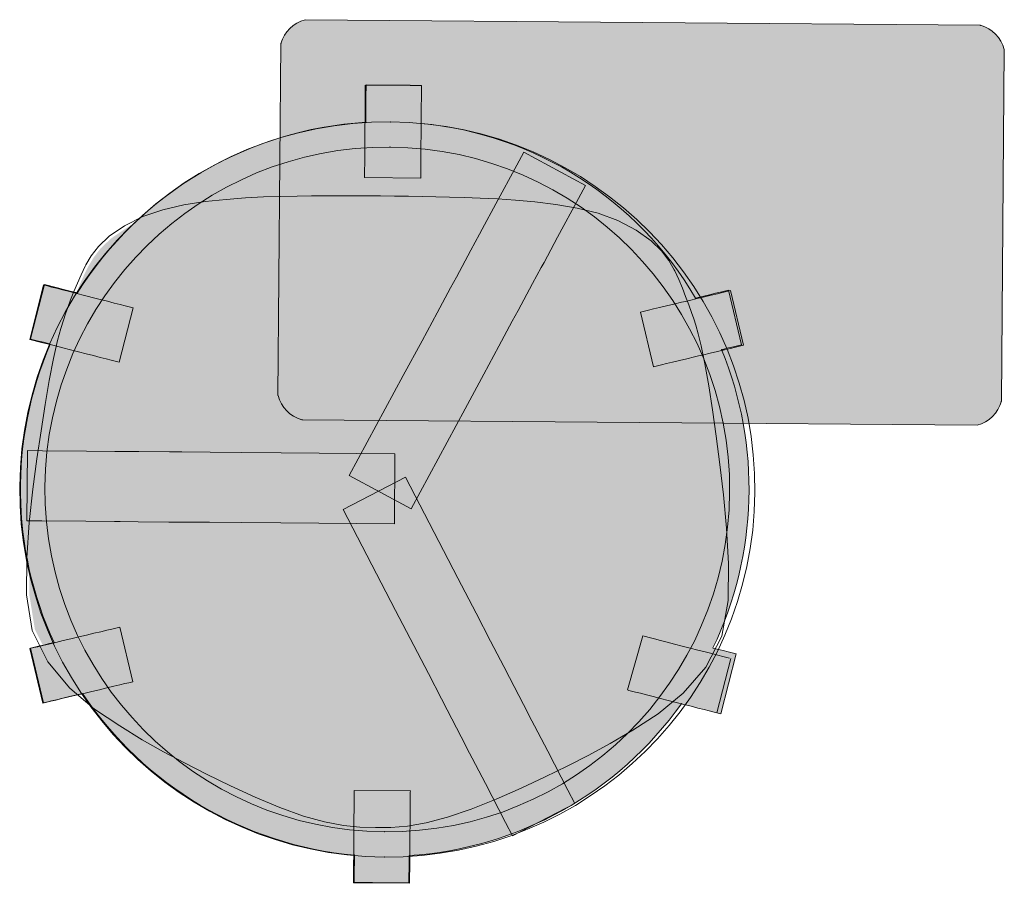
# Model space of a CAD drawing. Header units: millimetres. Extents: x 5 to 415, y 5 to 292.
# Tile 78 of 107: x 236.56 to 243.58, y 215.86 to 222.02. Entities that reach past the tile are written whole.
import ezdxf
from ezdxf.xclip import XClip

# ---------------------------------------------------------------- set-up
doc = ezdxf.new("R2010")
doc.units = ezdxf.units.MM
doc.header["$MEASUREMENT"] = 0
doc.header["$XCLIPFRAME"] = 0
doc.layers.add('01-007-DESSINS IMPORTES_GEOMETRE_EXTERNES_XREF', color=7, linetype='Continuous')
doc.layers.add('Nouveau_07-001-MOBILIER CONTRACTUEL', color=7, linetype='Continuous')

# ---------------------------------------------------------------- blocks, each defined once
blk = doc.blocks.new('Dessin_1_1', base_point=(-19.4151, 56.0333))
at = {"layer": 'Nouveau_07-001-MOBILIER CONTRACTUEL', "linetype": 'Continuous', "lineweight": 0, "true_color": 0xffffff}
for points in [[(238.5962, 222.0163, 0.269434), (238.4231, 221.846), (238.4026, 219.3392, 0.269434), (238.5729, 219.1661), (243.3842, 219.1269, 0.269434), (243.5572, 219.2972), (243.5777, 221.804, 0.269434), (243.4074, 221.9771)], [(241.5631, 219.666), (241.612, 219.6777), (241.648, 219.6863), (241.676, 219.693), (241.6952, 219.6975), (241.7049, 219.6998), (241.6121, 220.0889), (241.6024, 220.0866), (241.5832, 220.082), (241.5552, 220.0754), (241.5192, 220.0668), (241.4762, 220.0565), (241.4277, 220.0449), (241.3777, 220.033, 0.240912), (239.4226, 221.2771), (239.4228, 221.3029), (239.4233, 221.357), (239.4237, 221.4069), (239.424, 221.451), (239.4243, 221.4881), (239.4246, 221.5169), (239.4247, 221.5366), (239.4248, 221.5466), (239.3434, 221.5472), (239.2517, 221.5506), (239.03, 221.5524), (239.03, 221.5424), (239.0298, 221.5227), (239.0296, 221.4939), (239.0293, 221.4569), (239.0289, 221.4127), (239.0285, 221.3628), (239.028, 221.3087), (239.0279, 221.286, 0.241376), (236.9713, 220.069), (236.9215, 220.0817), (236.8732, 220.0941), (236.8304, 220.105), (236.7945, 220.1142), (236.7666, 220.1214), (236.7475, 220.1262), (236.7378, 220.1287), (236.6387, 219.7412), (236.6484, 219.7387), (236.6675, 219.7338), (236.6954, 219.7267), (236.7312, 219.7175), (236.774, 219.7066, 0.212206), (236.8067, 217.5778), (236.7756, 217.5703), (236.7327, 217.5601), (236.6967, 217.5515), (236.6686, 217.5448), (236.6495, 217.5403), (236.6397, 217.5379), (236.7326, 217.1488), (236.7423, 217.1512), (236.7615, 217.1557), (236.7895, 217.1624), (236.8255, 217.171), (236.8684, 217.1813), (236.917, 217.1928), (236.9696, 217.2054), (237.0097, 217.215, 0.226114), (238.947, 216.0633), (238.9466, 216.0083), (238.9462, 215.9642), (238.9459, 215.9271), (238.9457, 215.8983), (238.9455, 215.8786), (238.9454, 215.8686), (239.0754, 215.8675), (239.3353, 215.8654), (239.3354, 215.8754), (239.3355, 215.8951), (239.3357, 215.9239), (239.3361, 215.961), (239.3364, 216.0051), (239.3368, 216.055, 0.226114), (241.2766, 217.1419), (241.3044, 217.1348), (241.3469, 217.124), (241.3952, 217.1116), (241.438, 217.1007), (241.4738, 217.0915), (241.5018, 217.0843), (241.5208, 217.0795), (241.5305, 217.077), (241.5489, 217.0723), (241.5586, 217.0698), (241.6679, 217.4969), (241.6582, 217.4994), (241.6391, 217.5043), (241.6112, 217.5114), (241.5753, 217.5206), (241.5326, 217.5315), (241.5016, 217.5394, 0.212206)], [(238.9877, 216.283), (239.097, 216.2804), (239.2063, 216.2812), (239.3229, 216.2906), (239.4552, 216.3139), (239.6045, 216.353), (239.7721, 216.41), (239.9489, 216.48), (240.1259, 216.5588), (240.2969, 216.6398), (240.4551, 216.7164), (240.6069, 216.7935), (240.7588, 216.876), (240.92, 216.9715), (241.0992, 217.0872), (241.2767, 217.232), (241.4334, 217.4143), (241.5456, 217.6306), (241.5898, 217.8789), (241.5923, 218.1401), (241.5791, 218.3917), (241.5568, 218.6281), (241.5318, 218.8448), (241.5055, 219.0452), (241.4792, 219.2324), (241.4524, 219.4047), (241.4245, 219.5606), (241.3986, 219.6877), (241.3773, 219.7738), (241.3599, 219.8329), (241.3456, 219.8785), (241.3306, 219.9225), (241.311, 219.9773), (241.2885, 220.0373), (241.2651, 220.0967), (241.2397, 220.1565), (241.2116, 220.2172), (241.1709, 220.2883), (241.1212, 220.3552), (241.0487, 220.426), (240.9438, 220.5004), (240.8168, 220.5678), (240.6779, 220.6182), (240.5307, 220.6545), (240.3793, 220.6801), (240.2313, 220.6978), (240.0943, 220.7107), (239.9657, 220.7196), (239.8427, 220.7255), (239.7281, 220.7295), (239.6246, 220.7326), (239.5272, 220.735), (239.4304, 220.7369), (239.3329, 220.7383), (239.2337, 220.7394), (239.1334, 220.7403), (239.0331, 220.741), (238.9339, 220.7416), (238.8364, 220.7418), (238.7395, 220.7415), (238.6421, 220.7406), (238.5386, 220.7392), (238.424, 220.7371), (238.3009, 220.7332), (238.1722, 220.7264), (238.0349, 220.7157), (237.8867, 220.7004), (237.7349, 220.6773), (237.5871, 220.6434), (237.4474, 220.5953), (237.3194, 220.53), (237.2132, 220.4573), (237.1396, 220.3877), (237.0888, 220.3216), (237.0515, 220.2591), (237.0179, 220.191), (236.9915, 220.1316), (236.9671, 220.0725), (236.9436, 220.013), (236.9231, 219.9585), (236.9074, 219.9147), (236.8924, 219.8694), (236.874, 219.8105), (236.8513, 219.7248), (236.8233, 219.5981), (236.7929, 219.4428), (236.7633, 219.2709), (236.734, 219.0841), (236.7044, 218.8842), (236.6759, 218.6679), (236.6497, 218.4319), (236.6324, 218.1806), (236.6306, 217.9194), (236.6707, 217.6703), (236.7794, 217.4523), (236.9331, 217.2674), (237.1082, 217.1198), (237.2856, 217.0011), (237.4451, 216.903), (237.5957, 216.818), (237.7462, 216.7385), (237.9031, 216.6593), (238.0728, 216.5756), (238.2484, 216.4939), (238.4241, 216.421), (238.5907, 216.3613), (238.7394, 216.3197), (238.8713, 216.2943)]]:
    blk.add_hatch(color=7, dxfattribs=at).paths.add_polyline_path(points)
at = {"layer": 'Nouveau_07-001-MOBILIER CONTRACTUEL', "color": 7, "linetype": 'Continuous', "lineweight": 13}
for p, q in [((243.4074, 221.9771), (238.5962, 222.0163)), ((238.4231, 221.846), (238.4026, 219.3392)), ((243.5572, 219.2972), (243.5777, 221.804)), ((239.2517, 221.5506), (239.03, 221.5524)), ((239.03, 221.5524), (239.03, 221.5424)), ((239.3435, 221.5498), (239.2517, 221.5506)), ((239.0244, 221.4913), (239.0241, 221.4543)), ((239.0246, 221.5201), (239.0244, 221.4913)), ((239.0248, 221.5398), (239.0246, 221.5201)), ((239.0248, 221.5498), (239.0248, 221.5398)), ((239.0248, 221.5498), (239.4248, 221.5466)), ((239.0296, 221.4939), (239.0293, 221.4569)), ((239.0298, 221.5227), (239.0296, 221.4939)), ((239.03, 221.5424), (239.0298, 221.5227)), ((239.3434, 221.5472), (239.3435, 221.5498)), ((239.4248, 221.5466), (239.3434, 221.5472)), ((239.4243, 221.4881), (239.424, 221.451)), ((239.424, 221.451), (239.4243, 221.4881)), ((239.4246, 221.5169), (239.4243, 221.4881)), ((239.4243, 221.4881), (239.4246, 221.5169)), ((239.4247, 221.5366), (239.4246, 221.5169)), ((239.4246, 221.5169), (239.4247, 221.5366)), ((239.4248, 221.5466), (239.4247, 221.5366)), ((239.4247, 221.5366), (239.4248, 221.5466)), ((239.0237, 221.4102), (239.0233, 221.3603)), ((239.0241, 221.4543), (239.0237, 221.4102)), ((239.0289, 221.4127), (239.0285, 221.3628)), ((239.0293, 221.4569), (239.0289, 221.4127)), ((239.424, 221.451), (239.4237, 221.4069)), ((239.4237, 221.4069), (239.424, 221.451)), ((239.0233, 221.3603), (239.0228, 221.3061)), ((239.0285, 221.3628), (239.028, 221.3087)), ((239.4233, 221.357), (239.4228, 221.3029)), ((239.4228, 221.3029), (239.4233, 221.357)), ((239.4237, 221.4069), (239.4233, 221.357)), ((239.4233, 221.357), (239.4237, 221.4069)), ((239.0228, 221.3061), (239.0224, 221.2494)), ((239.028, 221.3087), (239.0279, 221.286)), ((239.4228, 221.3029), (239.4224, 221.2461)), ((239.4226, 221.2771), (239.4228, 221.3029)), ((239.0221, 221.2206), (239.0219, 221.1918)), ((239.0224, 221.2494), (239.0221, 221.2206)), ((239.4221, 221.2173), (239.4219, 221.1885)), ((239.4224, 221.2461), (239.4221, 221.2173)), ((239.0214, 221.135), (239.021, 221.0809)), ((239.0219, 221.1918), (239.0214, 221.135)), ((239.4214, 221.1318), (239.421, 221.0776)), ((239.4219, 221.1885), (239.4214, 221.1318)), ((239.021, 221.0809), (239.0206, 221.031)), ((239.421, 221.0776), (239.4206, 221.0277)), ((240.1037, 220.9789), (240.1543, 221.0727)), ((240.1543, 221.0727), (240.5943, 220.8353)), ((239.0206, 221.031), (239.0202, 220.9869)), ((239.4206, 221.0277), (239.4202, 220.9836)), ((239.0197, 220.921), (239.0195, 220.9013)), ((239.0199, 220.9498), (239.0197, 220.921)), ((239.0202, 220.9869), (239.0199, 220.9498)), ((239.4199, 220.9466), (239.4197, 220.9178)), ((239.4202, 220.9836), (239.4199, 220.9466)), ((239.9549, 220.7033), (240.1037, 220.9789)), ((239.0195, 220.9013), (239.0195, 220.8913)), ((239.0195, 220.8913), (239.4194, 220.8881)), ((239.4195, 220.8981), (239.4194, 220.8881)), ((239.4197, 220.9178), (239.4195, 220.8981)), ((240.5437, 220.7414), (240.5943, 220.8353)), ((240.3949, 220.4658), (240.5437, 220.7414)), ((239.8582, 220.524), (239.9549, 220.7033)), ((239.8387, 220.4879), (239.8582, 220.524)), ((239.7771, 220.3738), (239.8387, 220.4879)), ((240.2982, 220.2865), (240.3949, 220.4658)), ((239.6737, 220.1823), (239.7771, 220.3738)), ((240.2171, 220.1363), (240.2787, 220.2505)), ((240.2787, 220.2505), (240.2982, 220.2865)), ((239.6322, 220.1054), (239.6737, 220.1823)), ((236.6335, 219.7386), (236.7326, 220.1262)), ((236.7378, 220.1287), (236.6387, 219.7412)), ((236.7326, 220.1262), (236.7423, 220.1237)), ((236.7475, 220.1262), (236.7378, 220.1287)), ((236.7423, 220.1237), (236.7614, 220.1188)), ((236.7666, 220.1214), (236.7475, 220.1262)), ((236.7614, 220.1188), (236.7893, 220.1116)), ((236.7945, 220.1142), (236.7666, 220.1214)), ((236.7893, 220.1116), (236.8252, 220.1025)), ((236.8304, 220.105), (236.7945, 220.1142)), ((236.8252, 220.1025), (236.868, 220.0915)), ((236.8732, 220.0941), (236.8304, 220.105)), ((236.868, 220.0915), (236.9163, 220.0792)), ((236.9215, 220.0817), (236.8732, 220.0941)), ((236.9163, 220.0792), (236.9687, 220.0657)), ((236.9713, 220.069), (236.9215, 220.0817)), ((239.5358, 219.9268), (239.6322, 220.1054)), ((240.1137, 219.9448), (240.2171, 220.1363)), ((241.5832, 220.082), (241.5552, 220.0754)), ((241.5972, 220.0787), (241.5691, 220.072)), ((241.6024, 220.0866), (241.5832, 220.082)), ((241.6163, 220.0833), (241.5972, 220.0787)), ((241.6121, 220.0889), (241.6024, 220.0866)), ((241.7049, 219.6999), (241.6121, 220.0889)), ((241.6261, 220.0856), (241.6163, 220.0833)), ((241.7189, 219.6965), (241.6261, 220.0856)), ((236.9687, 220.0657), (237.0237, 220.0517)), ((237.0237, 220.0517), (237.0516, 220.0445)), ((237.0516, 220.0445), (237.0795, 220.0374)), ((237.0795, 220.0374), (237.1345, 220.0233)), ((237.1345, 220.0233), (237.1869, 220.0099)), ((237.1869, 220.0099), (237.2353, 219.9975)), ((241.3058, 220.0092), (241.2778, 220.0025)), ((241.3338, 220.0159), (241.3058, 220.0092)), ((241.389, 220.029), (241.3338, 220.0159)), ((241.4277, 220.0449), (241.3777, 220.033)), ((241.4416, 220.0416), (241.389, 220.029)), ((241.4762, 220.0565), (241.4277, 220.0449)), ((241.4902, 220.0532), (241.4416, 220.0416)), ((241.5192, 220.0668), (241.4762, 220.0565)), ((241.5331, 220.0634), (241.4902, 220.0532)), ((241.5552, 220.0754), (241.5192, 220.0668)), ((241.5691, 220.072), (241.5331, 220.0634)), ((237.2353, 219.9975), (237.278, 219.9866)), ((237.2715, 219.5754), (237.3706, 219.9629)), ((237.278, 219.9866), (237.3139, 219.9774)), ((237.3139, 219.9774), (237.3418, 219.9703)), ((237.3418, 219.9703), (237.3609, 219.9654)), ((237.3609, 219.9654), (237.3706, 219.9629)), ((240.0722, 219.8679), (240.1137, 219.9448)), ((241.0144, 219.9397), (240.9952, 219.9351)), ((241.0424, 219.9464), (241.0144, 219.9397)), ((241.0784, 219.955), (241.0424, 219.9464)), ((241.1214, 219.9652), (241.0784, 219.955)), ((241.1699, 219.9768), (241.1214, 219.9652)), ((241.2226, 219.9893), (241.1699, 219.9768)), ((241.2778, 220.0025), (241.2226, 219.9893)), ((239.429, 219.7288), (239.5358, 219.9268)), ((239.9758, 219.6893), (240.0722, 219.8679)), ((240.9952, 219.9351), (240.9855, 219.9328)), ((241.0783, 219.5437), (240.9855, 219.9328)), ((236.6335, 219.7386), (236.6432, 219.7362)), ((236.6387, 219.7412), (236.6484, 219.7387)), ((236.6432, 219.7362), (236.6623, 219.7313)), ((236.6484, 219.7387), (236.6675, 219.7338)), ((236.6623, 219.7313), (236.6902, 219.7241)), ((236.6675, 219.7338), (236.6954, 219.7267)), ((236.6954, 219.7267), (236.7312, 219.7175)), ((239.2953, 219.4811), (239.429, 219.7288)), ((236.6902, 219.7241), (236.726, 219.715)), ((236.726, 219.715), (236.7688, 219.704)), ((236.7312, 219.7175), (236.774, 219.7066)), ((236.7688, 219.704), (236.8171, 219.6916)), ((236.774, 219.7066), (236.7799, 219.7051)), ((236.8171, 219.6916), (236.8696, 219.6782)), ((236.8696, 219.6782), (236.9246, 219.6642)), ((236.9246, 219.6642), (236.9525, 219.657)), ((236.9525, 219.657), (236.9804, 219.6499)), ((239.869, 219.4913), (239.9758, 219.6893)), ((241.583, 219.6641), (241.5345, 219.6525)), ((241.5631, 219.666), (241.5691, 219.6674)), ((241.5691, 219.6674), (241.612, 219.6777)), ((241.6259, 219.6743), (241.583, 219.6641)), ((241.612, 219.6777), (241.648, 219.6863)), ((241.662, 219.6829), (241.6259, 219.6743)), ((241.648, 219.6863), (241.676, 219.693)), ((241.69, 219.6896), (241.662, 219.6829)), ((241.676, 219.693), (241.6952, 219.6975)), ((241.7091, 219.6942), (241.69, 219.6896)), ((241.6952, 219.6975), (241.7049, 219.6999)), ((241.7189, 219.6965), (241.7091, 219.6942)), ((236.9804, 219.6499), (237.0353, 219.6358)), ((237.0353, 219.6358), (237.0878, 219.6224)), ((237.0878, 219.6224), (237.1361, 219.61)), ((237.1361, 219.61), (237.1789, 219.5991)), ((237.1789, 219.5991), (237.2148, 219.5899)), ((237.2148, 219.5899), (237.2427, 219.5828)), ((241.2627, 219.5877), (241.2142, 219.5761)), ((241.3154, 219.6003), (241.2627, 219.5877)), ((241.3706, 219.6134), (241.3154, 219.6003)), ((241.3986, 219.6201), (241.3706, 219.6134)), ((241.4266, 219.6268), (241.3986, 219.6201)), ((241.4818, 219.64), (241.4266, 219.6268)), ((241.5345, 219.6525), (241.4818, 219.64)), ((237.2427, 219.5828), (237.2618, 219.5779)), ((237.2618, 219.5779), (237.2715, 219.5754)), ((241.088, 219.546), (241.0783, 219.5437)), ((241.1072, 219.5506), (241.088, 219.546)), ((241.1352, 219.5573), (241.1072, 219.5506)), ((241.1713, 219.5659), (241.1352, 219.5573)), ((241.2142, 219.5761), (241.1713, 219.5659)), ((238.9104, 218.768), (239.2953, 219.4811)), ((239.7353, 219.2437), (239.869, 219.4913)), ((239.3504, 218.5305), (239.7353, 219.2437)), ((238.5729, 219.1661), (243.3842, 219.1269)), ((236.6131, 218.4455), (236.6172, 218.9455)), ((236.7238, 218.9446), (236.6172, 218.9455)), ((237.037, 218.942), (236.7238, 218.9446)), ((237.2407, 218.9404), (237.037, 218.942)), ((237.2817, 218.94), (237.2407, 218.9404)), ((237.4114, 218.939), (237.2817, 218.94)), ((237.629, 218.9372), (237.4114, 218.939)), ((237.7164, 218.9365), (237.629, 218.9372)), ((237.9194, 218.9348), (237.7164, 218.9365)), ((238.1443, 218.933), (237.9194, 218.9348)), ((238.4257, 218.9307), (238.1443, 218.933)), ((239.2361, 218.9241), (238.4257, 218.9307)), ((239.232, 218.4241), (239.2361, 218.9241)), ((238.8675, 218.5256), (239.3113, 218.7558)), ((238.9104, 218.768), (239.3504, 218.5305)), ((239.3113, 218.7558), (239.6845, 218.0365)), ((238.8675, 218.5256), (239.2407, 217.8063)), ((236.7197, 218.4446), (236.6131, 218.4455)), ((237.0329, 218.4421), (236.7197, 218.4446)), ((237.2367, 218.4404), (237.0329, 218.4421)), ((237.2776, 218.4401), (237.2367, 218.4404)), ((237.4073, 218.439), (237.2776, 218.4401)), ((237.6249, 218.4372), (237.4073, 218.439)), ((237.7123, 218.4365), (237.6249, 218.4372)), ((237.9153, 218.4349), (237.7123, 218.4365)), ((238.1402, 218.433), (237.9153, 218.4349)), ((238.4217, 218.4307), (238.1402, 218.433)), ((239.232, 218.4241), (238.4217, 218.4307)), ((239.6845, 218.0365), (239.8141, 217.7867)), ((239.2407, 217.8063), (239.3703, 217.5564)), ((239.8141, 217.7867), (239.9177, 217.587)), ((236.9828, 217.6185), (237.038, 217.6316)), ((237.038, 217.6316), (237.0907, 217.6442)), ((237.0907, 217.6442), (237.1392, 217.6558)), ((237.1392, 217.6558), (237.1822, 217.666)), ((237.1822, 217.666), (237.2182, 217.6746)), ((237.2182, 217.6746), (237.2462, 217.6813)), ((237.2462, 217.6813), (237.2654, 217.6858)), ((237.2654, 217.6858), (237.2751, 217.6882)), ((237.2751, 217.6882), (237.3679, 217.2991)), ((241.0014, 217.6252), (240.8926, 217.2402)), ((241.0205, 217.6204), (241.0014, 217.6252)), ((236.6967, 217.5515), (236.6686, 217.5448)), ((236.6915, 217.5489), (236.7275, 217.5575)), ((236.7327, 217.5601), (236.6967, 217.5515)), ((236.7275, 217.5575), (236.7704, 217.5678)), ((236.7756, 217.5703), (236.7327, 217.5601)), ((236.7704, 217.5678), (236.8189, 217.5794)), ((236.8067, 217.5778), (236.7756, 217.5703)), ((236.8189, 217.5794), (236.8716, 217.5919)), ((236.8716, 217.5919), (236.9268, 217.6051)), ((236.9268, 217.6051), (236.9548, 217.6118)), ((236.9548, 217.6118), (236.9828, 217.6185)), ((239.3703, 217.5564), (239.4739, 217.3568)), ((239.9177, 217.587), (240.0112, 217.4069)), ((241.0484, 217.6132), (241.0205, 217.6204)), ((241.0843, 217.604), (241.0484, 217.6132)), ((241.127, 217.5931), (241.0843, 217.604)), ((241.1754, 217.5807), (241.127, 217.5931)), ((241.2278, 217.5673), (241.1754, 217.5807)), ((241.2828, 217.5533), (241.2278, 217.5673)), ((241.3107, 217.5461), (241.2828, 217.5533)), ((236.6345, 217.5354), (236.6443, 217.5377)), ((236.6345, 217.5354), (236.7274, 217.1463)), ((236.6495, 217.5403), (236.6397, 217.5379)), ((236.6397, 217.5379), (236.7326, 217.1488)), ((236.6443, 217.5377), (236.6634, 217.5423)), ((236.6686, 217.5448), (236.6495, 217.5403)), ((236.6634, 217.5423), (236.6915, 217.5489)), ((241.3386, 217.539), (241.3107, 217.5461)), ((241.3936, 217.5249), (241.3386, 217.539)), ((241.446, 217.5115), (241.3936, 217.5249)), ((241.4944, 217.4991), (241.446, 217.5115)), ((241.5371, 217.4882), (241.4944, 217.4991)), ((241.5326, 217.5315), (241.5016, 217.5394)), ((241.5753, 217.5206), (241.5326, 217.5315)), ((241.573, 217.479), (241.5371, 217.4882)), ((241.5586, 217.0698), (241.6679, 217.4969)), ((241.6112, 217.5114), (241.5753, 217.5206)), ((241.6391, 217.5043), (241.6112, 217.5114)), ((241.6582, 217.4994), (241.6391, 217.5043)), ((241.6679, 217.4969), (241.6582, 217.4994)), ((241.6297, 217.4645), (241.5305, 217.077)), ((241.6009, 217.4719), (241.573, 217.479)), ((241.62, 217.467), (241.6009, 217.4719)), ((239.4739, 217.3568), (239.5673, 217.1766)), ((240.0112, 217.4069), (240.0514, 217.3293)), ((237.232, 217.2667), (237.275, 217.2769)), ((237.275, 217.2769), (237.311, 217.2855)), ((237.311, 217.2855), (237.339, 217.2922)), ((237.339, 217.2922), (237.3582, 217.2968)), ((237.3582, 217.2968), (237.3679, 217.2991)), ((240.0514, 217.3293), (240.1516, 217.1361)), ((236.9118, 217.1903), (236.9644, 217.2028)), ((236.917, 217.1928), (236.9696, 217.2054)), ((236.9644, 217.2028), (237.0196, 217.216)), ((236.9696, 217.2054), (237.0097, 217.215)), ((237.0196, 217.216), (237.0476, 217.2227)), ((237.0476, 217.2227), (237.0756, 217.2294)), ((237.0756, 217.2294), (237.1308, 217.2425)), ((237.1308, 217.2425), (237.1835, 217.2551)), ((237.1835, 217.2551), (237.232, 217.2667)), ((240.9023, 217.2377), (240.8926, 217.2402)), ((240.9214, 217.2328), (240.9023, 217.2377)), ((240.9493, 217.2257), (240.9214, 217.2328)), ((240.9851, 217.2165), (240.9493, 217.2257)), ((241.0279, 217.2056), (240.9851, 217.2165)), ((241.0762, 217.1932), (241.0279, 217.2056)), ((236.7274, 217.1463), (236.7371, 217.1486)), ((236.7326, 217.1488), (236.7423, 217.1512)), ((236.7371, 217.1486), (236.7563, 217.1532)), ((236.7423, 217.1512), (236.7615, 217.1557)), ((236.7563, 217.1532), (236.7843, 217.1599)), ((236.7615, 217.1557), (236.7895, 217.1624)), ((236.7843, 217.1599), (236.8203, 217.1685)), ((236.7895, 217.1624), (236.8255, 217.171)), ((236.8203, 217.1685), (236.8632, 217.1787)), ((236.8255, 217.171), (236.8684, 217.1813)), ((236.8632, 217.1787), (236.9118, 217.1903)), ((236.8684, 217.1813), (236.917, 217.1928)), ((239.5673, 217.1766), (239.6076, 217.099)), ((240.1516, 217.1361), (240.2114, 217.021)), ((241.1287, 217.1798), (241.0762, 217.1932)), ((241.1836, 217.1657), (241.1287, 217.1798)), ((241.2116, 217.1586), (241.1836, 217.1657)), ((241.2395, 217.1515), (241.2116, 217.1586)), ((241.2944, 217.1374), (241.2395, 217.1515)), ((241.2766, 217.1419), (241.3044, 217.1348)), ((241.3469, 217.124), (241.2944, 217.1374)), ((241.3044, 217.1348), (241.3469, 217.124)), ((239.6076, 217.099), (239.7078, 216.9059)), ((241.3952, 217.1116), (241.3469, 217.124)), ((241.3469, 217.124), (241.3952, 217.1116)), ((241.438, 217.1007), (241.3952, 217.1116)), ((241.3952, 217.1116), (241.438, 217.1007)), ((241.4738, 217.0915), (241.438, 217.1007)), ((241.438, 217.1007), (241.4738, 217.0915)), ((241.5018, 217.0843), (241.4738, 217.0915)), ((241.4738, 217.0915), (241.5018, 217.0843)), ((241.5208, 217.0795), (241.5018, 217.0843)), ((241.5018, 217.0843), (241.5208, 217.0795)), ((241.5208, 217.0795), (241.5489, 217.0723)), ((241.5489, 217.0723), (241.5586, 217.0698)), ((240.2114, 217.021), (240.2302, 216.9846)), ((240.2302, 216.9846), (240.3241, 216.8038)), ((239.7078, 216.9059), (239.7676, 216.7907)), ((239.7676, 216.7907), (239.7864, 216.7544)), ((240.3241, 216.8038), (240.4683, 216.5257)), ((239.7864, 216.7544), (239.8802, 216.5735)), ((239.8802, 216.5735), (240.0245, 216.2955)), ((238.9454, 216.4948), (238.9455, 216.5145)), ((238.9455, 216.5145), (238.9456, 216.5245)), ((238.9456, 216.5245), (239.3456, 216.5213)), ((239.3453, 216.4916), (239.3455, 216.5113)), ((239.3455, 216.5113), (239.3456, 216.5213)), ((240.4683, 216.5257), (240.5174, 216.4311)), ((238.9445, 216.3849), (238.9448, 216.429)), ((238.9448, 216.429), (238.9451, 216.466)), ((238.9451, 216.466), (238.9454, 216.4948)), ((239.3448, 216.4257), (239.3451, 216.4628)), ((239.3451, 216.4628), (239.3453, 216.4916)), ((240.0736, 216.2008), (240.5174, 216.4311)), ((238.9441, 216.335), (238.9445, 216.3849)), ((239.344, 216.3317), (239.3444, 216.3816)), ((239.3444, 216.3816), (239.3448, 216.4257)), ((238.9436, 216.2808), (238.9441, 216.335)), ((239.3436, 216.2776), (239.344, 216.3317)), ((240.0245, 216.2955), (240.0736, 216.2008)), ((238.9429, 216.1953), (238.9431, 216.2241)), ((238.9431, 216.2241), (238.9436, 216.2808)), ((239.3429, 216.192), (239.3431, 216.2208)), ((239.3431, 216.2208), (239.3436, 216.2776)), ((238.9422, 216.1097), (238.9427, 216.1665)), ((238.9427, 216.1665), (238.9429, 216.1953)), ((239.3422, 216.1065), (239.3427, 216.1632)), ((239.3427, 216.1632), (239.3429, 216.192)), ((238.9418, 216.0556), (238.9422, 216.1097)), ((239.3418, 216.0523), (239.3422, 216.1065)), ((238.9414, 216.0057), (238.9418, 216.0556)), ((238.9466, 216.0083), (238.9462, 215.9642)), ((238.947, 216.0582), (238.9466, 216.0083)), ((238.947, 216.0633), (238.947, 216.0582)), ((239.3364, 216.0051), (239.3368, 216.055)), ((239.3368, 216.055), (239.3369, 216.0601)), ((239.3413, 216.0025), (239.3418, 216.0523)), ((238.9407, 215.9246), (238.941, 215.9616)), ((238.941, 215.9616), (238.9414, 216.0057)), ((238.9462, 215.9642), (238.9459, 215.9271)), ((239.3357, 215.9239), (239.3361, 215.961)), ((239.3361, 215.961), (239.3364, 216.0051)), ((239.3407, 215.9213), (239.341, 215.9583)), ((239.341, 215.9583), (239.3413, 216.0025)), ((238.9402, 215.866), (238.9403, 215.876)), ((238.9403, 215.876), (238.9405, 215.8957)), ((238.9405, 215.8957), (238.9407, 215.9246)), ((238.9455, 215.8786), (238.9454, 215.8686)), ((238.9454, 215.8686), (239.0754, 215.8675)), ((238.9457, 215.8983), (238.9455, 215.8786)), ((238.9459, 215.9271), (238.9457, 215.8983)), ((239.3353, 215.8654), (239.3354, 215.8754)), ((239.3354, 215.8754), (239.3355, 215.8951)), ((239.3355, 215.8951), (239.3357, 215.9239)), ((239.3402, 215.8628), (239.3403, 215.8728)), ((239.3403, 215.8728), (239.3405, 215.8925)), ((239.3405, 215.8925), (239.3407, 215.9213)), ((238.9402, 215.866), (239.3402, 215.8628)), ((239.0754, 215.8675), (239.3353, 215.8654))]:
    blk.add_line(p, q, dxfattribs=at)
at = {"layer": 'Nouveau_07-001-MOBILIER CONTRACTUEL', "color": 5, "linetype": 'Continuous', "lineweight": 5}
for p, q in [((237.8842, 220.7203), (237.7311, 220.697)), ((238.0331, 220.7356), (237.8842, 220.7203)), ((238.1709, 220.7463), (238.0331, 220.7356)), ((238.3, 220.7532), (238.1709, 220.7463)), ((238.4235, 220.7571), (238.3, 220.7532)), ((238.5383, 220.7592), (238.4235, 220.7571)), ((238.6418, 220.7606), (238.5383, 220.7592)), ((238.7394, 220.7615), (238.6418, 220.7606)), ((238.8364, 220.7618), (238.7394, 220.7615)), ((238.9339, 220.7616), (238.8364, 220.7618)), ((239.0333, 220.761), (238.9339, 220.7616)), ((239.1336, 220.7603), (239.0333, 220.761)), ((239.2339, 220.7594), (239.1336, 220.7603)), ((239.3332, 220.7583), (239.2339, 220.7594)), ((239.4308, 220.7569), (239.3332, 220.7583)), ((239.5277, 220.755), (239.4308, 220.7569)), ((239.6252, 220.7526), (239.5277, 220.755)), ((239.7287, 220.7495), (239.6252, 220.7526)), ((239.8435, 220.7455), (239.7287, 220.7495)), ((239.9669, 220.7396), (239.8435, 220.7455)), ((240.0959, 220.7306), (239.9669, 220.7396)), ((240.2335, 220.7177), (240.0959, 220.7306)), ((240.3822, 220.6999), (240.2335, 220.7177)), ((237.5816, 220.6626), (237.4396, 220.6138)), ((237.7311, 220.697), (237.5816, 220.6626)), ((240.5348, 220.6741), (240.3822, 220.6999)), ((240.6837, 220.6373), (240.5348, 220.6741)), ((237.4396, 220.6138), (237.3091, 220.5472)), ((240.825, 220.5861), (240.6837, 220.6373)), ((240.9543, 220.5174), (240.825, 220.5861)), ((237.3091, 220.5472), (237.2006, 220.4729)), ((241.0616, 220.4414), (240.9543, 220.5174)), ((237.2006, 220.4729), (237.1247, 220.4011)), ((241.1363, 220.3684), (241.0616, 220.4414)), ((237.1247, 220.4011), (237.0722, 220.3329)), ((241.1877, 220.2993), (241.1363, 220.3684)), ((237.0722, 220.3329), (237.0343, 220.2692)), ((241.2246, 220.235), (241.1877, 220.2993)), ((237.0292, 220.2605), (236.9997, 220.1994)), ((237.0343, 220.2692), (237.0292, 220.2605)), ((241.2246, 220.235), (241.2295, 220.2263)), ((241.258, 220.1646), (241.2295, 220.2263)), ((236.9997, 220.1994), (236.9731, 220.1395)), ((241.2836, 220.1043), (241.258, 220.1646)), ((236.9486, 220.08), (236.925, 220.0202)), ((236.9731, 220.1395), (236.9486, 220.08)), ((241.3072, 220.0444), (241.2836, 220.1043)), ((236.925, 220.0202), (236.9043, 219.9654)), ((241.3298, 219.9842), (241.3072, 220.0444)), ((236.9043, 219.9654), (236.8885, 219.9212)), ((241.3495, 219.9291), (241.3298, 219.9842)), ((236.8733, 219.8755), (236.8548, 219.8161)), ((236.8885, 219.9212), (236.8733, 219.8755)), ((241.3646, 219.8847), (241.3495, 219.9291)), ((241.3791, 219.8387), (241.3646, 219.8847)), ((236.8548, 219.8161), (236.8319, 219.7295)), ((241.3967, 219.779), (241.3791, 219.8387)), ((236.8319, 219.7295), (236.8038, 219.6022)), ((241.4181, 219.6921), (241.3967, 219.779)), ((241.4442, 219.5643), (241.4181, 219.6921)), ((236.8038, 219.6022), (236.7732, 219.4464)), ((241.4722, 219.408), (241.4442, 219.5643)), ((236.7732, 219.4464), (236.7436, 219.2742)), ((241.499, 219.2354), (241.4722, 219.408)), ((236.7436, 219.2742), (236.7142, 219.0872)), ((241.5253, 219.0479), (241.499, 219.2354)), ((236.7142, 219.0872), (236.6846, 218.887)), ((241.5517, 218.8473), (241.5253, 219.0479)), ((236.6846, 218.887), (236.656, 218.6703)), ((241.5767, 218.6302), (241.5517, 218.8473)), ((236.656, 218.6703), (236.6298, 218.4337)), ((241.5991, 218.3931), (241.5767, 218.6302)), ((236.6298, 218.4337), (236.6124, 218.1814)), ((241.6123, 218.1406), (241.5991, 218.3931)), ((236.6124, 218.1814), (236.6106, 217.9178)), ((241.6098, 217.877), (241.6123, 218.1406)), ((236.6106, 217.9178), (236.6515, 217.6642)), ((241.5648, 217.6241), (241.6098, 217.877)), ((236.6515, 217.6642), (236.7625, 217.4413)), ((241.4501, 217.403), (241.5648, 217.6241)), ((236.7625, 217.4413), (236.9189, 217.2533)), ((241.2907, 217.2176), (241.4501, 217.403)), ((236.9189, 217.2533), (237.0962, 217.1038)), ((241.111, 217.071), (241.2907, 217.2176)), ((237.0962, 217.1038), (237.2748, 216.9843)), ((240.9305, 216.9545), (241.111, 217.071)), ((237.2748, 216.9843), (237.435, 216.8858)), ((240.7687, 216.8586), (240.9305, 216.9545)), ((237.435, 216.8858), (237.5861, 216.8005)), ((240.6162, 216.7758), (240.7687, 216.8586)), ((237.5861, 216.8005), (237.737, 216.7207)), ((237.737, 216.7207), (237.8942, 216.6414)), ((240.464, 216.6985), (240.6162, 216.7758)), ((237.8942, 216.6414), (238.0641, 216.5575)), ((240.3055, 216.6217), (240.464, 216.6985)), ((240.1343, 216.5407), (240.3055, 216.6217)), ((238.0641, 216.5575), (238.2404, 216.4756)), ((239.9567, 216.4616), (240.1343, 216.5407)), ((238.2404, 216.4756), (238.4169, 216.4023)), ((239.779, 216.3912), (239.9567, 216.4616)), ((238.4169, 216.4023), (238.5847, 216.3422)), ((239.6103, 216.3339), (239.779, 216.3912)), ((238.5847, 216.3422), (238.7348, 216.3002)), ((238.7348, 216.3002), (238.8684, 216.2745)), ((239.3254, 216.2707), (239.4594, 216.2943)), ((239.4594, 216.2943), (239.6103, 216.3339)), ((238.8684, 216.2745), (238.9865, 216.263)), ((238.9865, 216.263), (239.0968, 216.2604)), ((239.0968, 216.2604), (239.2072, 216.2612)), ((239.2072, 216.2612), (239.3254, 216.2707))]:
    blk.add_line(p, q, dxfattribs=at)
at = {"layer": 'Nouveau_07-001-MOBILIER CONTRACTUEL', "color": 7, "linetype": 'Continuous', "lineweight": 13}
for centre, radius, start, end in [((238.6561, 221.7822), 0.2416, 104.3737, 164.69104), ((243.3436, 221.744), 0.2416, 14.37369, 74.69102), ((239.1814, 218.669), 2.6192, 89.53236, 269.53236), ((239.1866, 218.6715), 2.6192, 93.47505, 147.75602), ((239.1814, 218.669), 2.6192, 269.53236, 89.53236), ((239.1841, 218.744), 2.5443, 30.43974, 84.62015), ((239.1814, 218.669), 2.4394, 89.53236, 269.53236), ((239.1814, 218.669), 2.4394, 89.53236, 269.53236), ((239.1814, 218.669), 2.4394, 269.53236, 89.53236), ((239.1814, 218.669), 2.4394, 269.53236, 89.53236), ((239.1866, 218.6715), 2.6192, 156.75971, 204.68298), ((239.1399, 218.6719), 2.6192, 334.38175, 22.30502), ((238.6367, 219.3992), 0.2416, 194.37369, 254.69102), ((243.3242, 219.361), 0.2416, 284.3737, 344.69104), ((239.1866, 218.6715), 2.6192, 213.78686, 264.75127), ((239.1718, 218.6361), 2.5812, 273.66685, 324.63126)]:
    blk.add_arc(centre, radius, start, end, dxfattribs=at)
for p in [(243.4074, 221.9771), (238.4231, 221.846), (239.2028, 221.2881), (239.4226, 221.2771), (239.2013, 221.1083), (239.2013, 221.1083), (236.9713, 220.069), (241.5631, 219.666), (243.5572, 219.2972), (238.5729, 219.1661), (236.8067, 217.5778), (241.2766, 217.1419), (239.1615, 216.2296), (239.1615, 216.2296), (238.947, 216.0633), (239.16, 216.0498)]:
    blk.add_point(p, dxfattribs=at)

msp = doc.modelspace()

# ---------------------------------------------------------------- block references
at = {"layer": '01-007-DESSINS IMPORTES_GEOMETRE_EXTERNES_XREF', "color": 7, "linetype": 'Continuous', "lineweight": 20}
ref = msp.add_blockref('Dessin_1_1', (-19.4151, 56.0333), dxfattribs=at)
XClip(ref).set_block_clipping_path([(11.4338842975, 39.5369897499), (415, 271.6031054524)])

doc.saveas('drawing.dxf')
